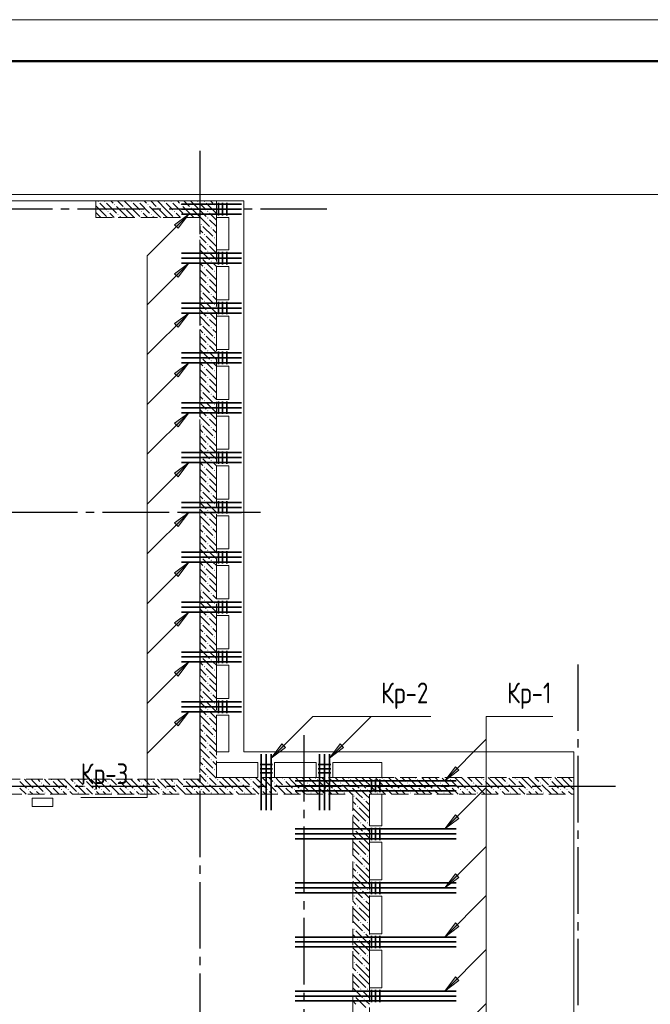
# Model space of a CAD drawing. Header units: millimetres. Extents: x 0 to 43617, y 0 to 59400.
# Tile 32 of 33: x 19658 to 27244, y 47550 to 59400. Entities that reach past the tile are written whole.
import ezdxf

# ---------------------------------------------------------------- set-up
doc = ezdxf.new("R2010")
doc.units = ezdxf.units.MM
doc.linetypes.add('______2', pattern=[270, 200, -70])
doc.linetypes.add('______5', pattern=[1100, 800, -100, 100, -100])
for name, color, linetype, lineweight in [('S1 Стержни арматуры фон', 7, 'Continuous', 25), ('Standard', 7, 'Continuous', 25), ('Оси', 40, '______5', 18), ('Позиционная метка номер позиции', 7, 'Continuous', 13), ('Поперечное армирование AW фон', 7, 'Continuous', 25)]:
    doc.layers.add(name, color=color, linetype=linetype, lineweight=lineweight)
doc.layers.add('ЖБ Перекрытие верхний уровень', color=7, linetype='Continuous', lineweight=25, true_color=0xe0e0ff)
doc.layers.add('ЖБ Стена верхний уровень', color=7, linetype='Continuous', lineweight=25, true_color=0x006e00)
doc.styles.add('GOST 2.304-81', font='txt')

msp = doc.modelspace()

# ---------------------------------------------------------------- hatches: boundary and pattern name
at = {"layer": 'ЖБ Стена верхний уровень', "linetype": 'Continuous', "lineweight": 18, "transparency": 33554687}
for points in [[(20594, 57213), (20601, 57220), (20607, 57213), (20601, 57207)], [(20674, 57213), (20681, 57220), (20687, 57213), (20681, 57207)], [(20794, 57173), (20801, 57180), (20807, 57173), (20801, 57167)], [(20914, 57133), (20921, 57140), (20927, 57133), (20921, 57127)], [(20994, 57213), (21001, 57220), (21007, 57213), (21001, 57207)], [(21074, 57213), (21081, 57220), (21087, 57213), (21081, 57207)], [(21194, 57173), (21201, 57180), (21207, 57173), (21201, 57167)], [(21314, 57133), (21321, 57140), (21327, 57133), (21321, 57127)], [(21394, 57213), (21401, 57220), (21407, 57213), (21401, 57207)], [(21474, 57213), (21481, 57220), (21487, 57213), (21481, 57207)], [(21594, 57173), (21601, 57180), (21607, 57173), (21601, 57167)], [(21714, 57133), (21721, 57140), (21727, 57133), (21721, 57127)], [(21794, 57213), (21801, 57220), (21807, 57213), (21801, 57207)], [(21874, 57213), (21881, 57220), (21887, 57213), (21881, 57207)], [(21994, 57173), (22001, 57180), (22007, 57173), (22001, 57167)], [(20714, 57093), (20721, 57100), (20727, 57093), (20721, 57087)], [(20834, 57053), (20841, 57060), (20847, 57053), (20841, 57047)], [(21114, 57093), (21121, 57100), (21127, 57093), (21121, 57087)], [(21234, 57053), (21241, 57060), (21247, 57053), (21241, 57047)], [(21514, 57093), (21521, 57100), (21527, 57093), (21521, 57087)], [(21634, 57053), (21641, 57060), (21647, 57053), (21641, 57047)], [(21914, 57093), (21921, 57100), (21927, 57093), (21921, 57087)], [(21914, 57013), (21921, 57020), (21927, 57013), (21921, 57007)], [(21834, 56933), (21841, 56940), (21847, 56933), (21841, 56927)], [(21954, 56893), (21961, 56900), (21967, 56893), (21961, 56887)], [(21874, 56813), (21881, 56820), (21887, 56813), (21881, 56807)], [(21994, 56773), (22001, 56780), (22007, 56773), (22001, 56767)], [(21914, 56693), (21921, 56700), (21927, 56693), (21921, 56687)], [(21834, 56533), (21841, 56540), (21847, 56533), (21841, 56527)], [(21914, 56613), (21921, 56620), (21927, 56613), (21921, 56607)], [(21874, 56413), (21881, 56420), (21887, 56413), (21881, 56407)], [(21954, 56493), (21961, 56500), (21967, 56493), (21961, 56487)], [(21914, 56293), (21921, 56300), (21927, 56293), (21921, 56287)], [(21994, 56373), (22001, 56380), (22007, 56373), (22001, 56367)], [(21914, 56213), (21921, 56220), (21927, 56213), (21921, 56207)], [(21834, 56133), (21841, 56140), (21847, 56133), (21841, 56127)], [(21954, 56093), (21961, 56100), (21967, 56093), (21961, 56087)], [(21874, 56013), (21881, 56020), (21887, 56013), (21881, 56007)], [(21994, 55973), (22001, 55980), (22007, 55973), (22001, 55967)], [(21914, 55893), (21921, 55900), (21927, 55893), (21921, 55887)], [(21914, 55813), (21921, 55820), (21927, 55813), (21921, 55807)], [(21834, 55733), (21841, 55740), (21847, 55733), (21841, 55727)], [(21954, 55693), (21961, 55700), (21967, 55693), (21961, 55687)], [(21874, 55613), (21881, 55620), (21887, 55613), (21881, 55607)], [(21994, 55573), (22001, 55580), (22007, 55573), (22001, 55567)], [(21914, 55493), (21921, 55500), (21927, 55493), (21921, 55487)], [(21834, 55333), (21841, 55340), (21847, 55333), (21841, 55327)], [(21914, 55413), (21921, 55420), (21927, 55413), (21921, 55407)], [(21954, 55293), (21961, 55300), (21967, 55293), (21961, 55287)], [(21874, 55213), (21881, 55220), (21887, 55213), (21881, 55207)], [(21994, 55173), (22001, 55180), (22007, 55173), (22001, 55167)], [(21914, 55093), (21921, 55100), (21927, 55093), (21921, 55087)], [(21914, 55013), (21921, 55020), (21927, 55013), (21921, 55007)], [(21834, 54933), (21841, 54940), (21847, 54933), (21841, 54927)], [(21954, 54893), (21961, 54900), (21967, 54893), (21961, 54887)], [(21874, 54813), (21881, 54820), (21887, 54813), (21881, 54807)], [(21994, 54773), (22001, 54780), (22007, 54773), (22001, 54767)], [(21914, 54693), (21921, 54700), (21927, 54693), (21921, 54687)], [(21834, 54533), (21841, 54540), (21847, 54533), (21841, 54527)], [(21914, 54613), (21921, 54620), (21927, 54613), (21921, 54607)], [(21874, 54413), (21881, 54420), (21887, 54413), (21881, 54407)], [(21954, 54493), (21961, 54500), (21967, 54493), (21961, 54487)], [(21914, 54293), (21921, 54300), (21927, 54293), (21921, 54287)], [(21994, 54373), (22001, 54380), (22007, 54373), (22001, 54367)], [(21914, 54213), (21921, 54220), (21927, 54213), (21921, 54207)], [(21834, 54133), (21841, 54140), (21847, 54133), (21841, 54127)], [(21954, 54093), (21961, 54100), (21967, 54093), (21961, 54087)], [(21874, 54013), (21881, 54020), (21887, 54013), (21881, 54007)], [(21994, 53973), (22001, 53980), (22007, 53973), (22001, 53967)], [(21914, 53893), (21921, 53900), (21927, 53893), (21921, 53887)], [(21914, 53813), (21921, 53820), (21927, 53813), (21921, 53807)], [(21834, 53733), (21841, 53740), (21847, 53733), (21841, 53727)], [(21954, 53693), (21961, 53700), (21967, 53693), (21961, 53687)], [(21874, 53613), (21881, 53620), (21887, 53613), (21881, 53607)], [(21994, 53573), (22001, 53580), (22007, 53573), (22001, 53567)], [(21914, 53493), (21921, 53500), (21927, 53493), (21921, 53487)], [(21834, 53333), (21841, 53340), (21847, 53333), (21841, 53327)], [(21914, 53413), (21921, 53420), (21927, 53413), (21921, 53407)], [(21874, 53213), (21881, 53220), (21887, 53213), (21881, 53207)], [(21954, 53293), (21961, 53300), (21967, 53293), (21961, 53287)], [(21914, 53093), (21921, 53100), (21927, 53093), (21921, 53087)], [(21994, 53173), (22001, 53180), (22007, 53173), (22001, 53167)], [(21914, 53013), (21921, 53020), (21927, 53013), (21921, 53007)], [(21834, 52933), (21841, 52940), (21847, 52933), (21841, 52927)], [(21954, 52893), (21961, 52900), (21967, 52893), (21961, 52887)], [(21874, 52813), (21881, 52820), (21887, 52813), (21881, 52807)], [(21994, 52773), (22001, 52780), (22007, 52773), (22001, 52767)], [(21914, 52693), (21921, 52700), (21927, 52693), (21921, 52687)], [(21914, 52613), (21921, 52620), (21927, 52613), (21921, 52607)], [(21834, 52533), (21841, 52540), (21847, 52533), (21841, 52527)], [(21954, 52493), (21961, 52500), (21967, 52493), (21961, 52487)], [(21874, 52413), (21881, 52420), (21887, 52413), (21881, 52407)], [(21994, 52373), (22001, 52380), (22007, 52373), (22001, 52367)], [(21914, 52293), (21921, 52300), (21927, 52293), (21921, 52287)], [(21914, 52213), (21921, 52220), (21927, 52213), (21921, 52207)], [(21834, 52133), (21841, 52140), (21847, 52133), (21841, 52127)], [(21954, 52093), (21961, 52100), (21967, 52093), (21961, 52087)], [(21874, 52013), (21881, 52020), (21887, 52013), (21881, 52007)], [(21994, 51973), (22001, 51980), (22007, 51973), (22001, 51967)], [(21914, 51893), (21921, 51900), (21927, 51893), (21921, 51887)], [(21914, 51813), (21921, 51820), (21927, 51813), (21921, 51807)], [(21834, 51733), (21841, 51740), (21847, 51733), (21841, 51727)], [(21954, 51693), (21961, 51700), (21967, 51693), (21961, 51687)], [(21874, 51613), (21881, 51620), (21887, 51613), (21881, 51607)], [(21994, 51573), (22001, 51580), (22007, 51573), (22001, 51567)], [(21914, 51493), (21921, 51500), (21927, 51493), (21921, 51487)], [(21834, 51333), (21841, 51340), (21847, 51333), (21841, 51327)], [(21914, 51413), (21921, 51420), (21927, 51413), (21921, 51407)], [(21874, 51213), (21881, 51220), (21887, 51213), (21881, 51207)], [(21954, 51293), (21961, 51300), (21967, 51293), (21961, 51287)], [(21914, 51093), (21921, 51100), (21927, 51093), (21921, 51087)], [(21994, 51173), (22001, 51180), (22007, 51173), (22001, 51167)], [(21914, 51013), (21921, 51020), (21927, 51013), (21921, 51007)], [(21834, 50933), (21841, 50940), (21847, 50933), (21841, 50927)], [(21954, 50893), (21961, 50900), (21967, 50893), (21961, 50887)], [(21874, 50813), (21881, 50820), (21887, 50813), (21881, 50807)], [(21994, 50773), (22001, 50780), (22007, 50773), (22001, 50767)], [(21914, 50693), (21921, 50700), (21927, 50693), (21921, 50687)], [(21914, 50613), (21921, 50620), (21927, 50613), (21921, 50607)], [(21834, 50533), (21841, 50540), (21847, 50533), (21841, 50527)], [(21954, 50493), (21961, 50500), (21967, 50493), (21961, 50487)], [(21874, 50413), (21881, 50420), (21887, 50413), (21881, 50407)], [(21994, 50373), (22001, 50380), (22007, 50373), (22001, 50367)], [(20034, 50253), (20041, 50260), (20047, 50253), (20041, 50247)], [(20434, 50253), (20441, 50260), (20447, 50253), (20441, 50247)], [(20834, 50253), (20841, 50260), (20847, 50253), (20841, 50247)], [(21234, 50253), (21241, 50260), (21247, 50253), (21241, 50247)], [(21634, 50253), (21641, 50260), (21647, 50253), (21641, 50247)], [(21914, 50293), (21921, 50300), (21927, 50293), (21921, 50287)], [(22034, 50253), (22041, 50260), (22047, 50253), (22041, 50247)], [(22434, 50253), (22441, 50260), (22447, 50253), (22441, 50247)], [(22834, 50253), (22841, 50260), (22847, 50253), (22841, 50247)], [(23234, 50253), (23241, 50260), (23247, 50253), (23241, 50247)], [(23634, 50253), (23641, 50260), (23647, 50253), (23641, 50247)], [(24034, 50253), (24041, 50260), (24047, 50253), (24041, 50247)], [(24434, 50253), (24441, 50260), (24447, 50253), (24441, 50247)], [(24834, 50253), (24841, 50260), (24847, 50253), (24841, 50247)], [(25234, 50253), (25241, 50260), (25247, 50253), (25241, 50247)], [(25634, 50253), (25641, 50260), (25647, 50253), (25641, 50247)], [(26034, 50253), (26041, 50260), (26047, 50253), (26041, 50247)], [(19754, 50133), (19761, 50140), (19767, 50133), (19761, 50127)], [(19834, 50133), (19841, 50140), (19847, 50133), (19841, 50127)], [(19914, 50213), (19921, 50220), (19927, 50213), (19921, 50207)], [(20034, 50173), (20041, 50180), (20047, 50173), (20041, 50167)], [(20154, 50133), (20161, 50140), (20167, 50133), (20161, 50127)], [(20234, 50133), (20241, 50140), (20247, 50133), (20241, 50127)], [(20314, 50213), (20321, 50220), (20327, 50213), (20321, 50207)], [(20434, 50173), (20441, 50180), (20447, 50173), (20441, 50167)], [(20554, 50133), (20561, 50140), (20567, 50133), (20561, 50127)], [(20634, 50133), (20641, 50140), (20647, 50133), (20641, 50127)], [(20714, 50213), (20721, 50220), (20727, 50213), (20721, 50207)], [(20834, 50173), (20841, 50180), (20847, 50173), (20841, 50167)], [(20954, 50133), (20961, 50140), (20967, 50133), (20961, 50127)], [(21034, 50133), (21041, 50140), (21047, 50133), (21041, 50127)], [(21114, 50213), (21121, 50220), (21127, 50213), (21121, 50207)], [(21234, 50173), (21241, 50180), (21247, 50173), (21241, 50167)], [(21354, 50133), (21361, 50140), (21367, 50133), (21361, 50127)], [(21434, 50133), (21441, 50140), (21447, 50133), (21441, 50127)], [(21514, 50213), (21521, 50220), (21527, 50213), (21521, 50207)], [(21634, 50173), (21641, 50180), (21647, 50173), (21641, 50167)], [(21754, 50133), (21761, 50140), (21767, 50133), (21761, 50127)], [(21834, 50133), (21841, 50140), (21847, 50133), (21841, 50127)], [(21914, 50213), (21921, 50220), (21927, 50213), (21921, 50207)], [(22034, 50173), (22041, 50180), (22047, 50173), (22041, 50167)], [(22154, 50133), (22161, 50140), (22167, 50133), (22161, 50127)], [(22234, 50133), (22241, 50140), (22247, 50133), (22241, 50127)], [(22314, 50213), (22321, 50220), (22327, 50213), (22321, 50207)], [(22434, 50173), (22441, 50180), (22447, 50173), (22441, 50167)], [(22554, 50133), (22561, 50140), (22567, 50133), (22561, 50127)], [(22634, 50133), (22641, 50140), (22647, 50133), (22641, 50127)], [(22714, 50213), (22721, 50220), (22727, 50213), (22721, 50207)], [(22834, 50173), (22841, 50180), (22847, 50173), (22841, 50167)], [(22954, 50133), (22961, 50140), (22967, 50133), (22961, 50127)], [(23034, 50133), (23041, 50140), (23047, 50133), (23041, 50127)], [(23114, 50213), (23121, 50220), (23127, 50213), (23121, 50207)], [(23234, 50173), (23241, 50180), (23247, 50173), (23241, 50167)], [(23354, 50133), (23361, 50140), (23367, 50133), (23361, 50127)], [(23434, 50133), (23441, 50140), (23447, 50133), (23441, 50127)], [(23514, 50213), (23521, 50220), (23527, 50213), (23521, 50207)], [(23634, 50173), (23641, 50180), (23647, 50173), (23641, 50167)], [(23754, 50133), (23761, 50140), (23767, 50133), (23761, 50127)], [(23834, 50133), (23841, 50140), (23847, 50133), (23841, 50127)], [(23914, 50213), (23921, 50220), (23927, 50213), (23921, 50207)], [(24034, 50173), (24041, 50180), (24047, 50173), (24041, 50167)], [(24154, 50133), (24161, 50140), (24167, 50133), (24161, 50127)], [(24234, 50133), (24241, 50140), (24247, 50133), (24241, 50127)], [(24314, 50213), (24321, 50220), (24327, 50213), (24321, 50207)], [(24434, 50173), (24441, 50180), (24447, 50173), (24441, 50167)], [(24554, 50133), (24561, 50140), (24567, 50133), (24561, 50127)], [(24634, 50133), (24641, 50140), (24647, 50133), (24641, 50127)], [(24714, 50213), (24721, 50220), (24727, 50213), (24721, 50207)], [(24834, 50173), (24841, 50180), (24847, 50173), (24841, 50167)], [(24954, 50133), (24961, 50140), (24967, 50133), (24961, 50127)], [(25034, 50133), (25041, 50140), (25047, 50133), (25041, 50127)], [(25114, 50213), (25121, 50220), (25127, 50213), (25121, 50207)], [(25234, 50173), (25241, 50180), (25247, 50173), (25241, 50167)], [(25354, 50133), (25361, 50140), (25367, 50133), (25361, 50127)], [(25434, 50133), (25441, 50140), (25447, 50133), (25441, 50127)], [(25514, 50213), (25521, 50220), (25527, 50213), (25521, 50207)], [(25634, 50173), (25641, 50180), (25647, 50173), (25641, 50167)], [(25754, 50133), (25761, 50140), (25767, 50133), (25761, 50127)], [(25834, 50133), (25841, 50140), (25847, 50133), (25841, 50127)], [(25914, 50213), (25921, 50220), (25927, 50213), (25921, 50207)], [(26034, 50173), (26041, 50180), (26047, 50173), (26041, 50167)], [(26154, 50133), (26161, 50140), (26167, 50133), (26161, 50127)], [(26234, 50133), (26241, 50140), (26247, 50133), (26241, 50127)], [(26314, 50213), (26321, 50220), (26324, 50217), (26324, 50210), (26321, 50207)], [(19954, 50093), (19961, 50100), (19967, 50093), (19961, 50087)], [(20354, 50093), (20361, 50100), (20367, 50093), (20361, 50087)], [(20754, 50093), (20761, 50100), (20767, 50093), (20761, 50087)], [(21154, 50093), (21161, 50100), (21167, 50093), (21161, 50087)], [(21554, 50093), (21561, 50100), (21567, 50093), (21561, 50087)], [(21954, 50093), (21961, 50100), (21967, 50093), (21961, 50087)], [(22354, 50093), (22361, 50100), (22367, 50093), (22361, 50087)], [(22754, 50093), (22761, 50100), (22767, 50093), (22761, 50087)], [(23154, 50093), (23161, 50100), (23167, 50093), (23161, 50087)], [(23554, 50093), (23561, 50100), (23567, 50093), (23561, 50087)], [(23674, 50053), (23681, 50060), (23687, 50053), (23681, 50047)], [(23794, 50013), (23801, 50020), (23807, 50013), (23801, 50007)], [(23954, 50093), (23961, 50100), (23967, 50093), (23961, 50087)], [(24354, 50093), (24361, 50100), (24367, 50093), (24361, 50087)], [(24754, 50093), (24761, 50100), (24767, 50093), (24761, 50087)], [(25154, 50093), (25161, 50100), (25167, 50093), (25161, 50087)], [(25554, 50093), (25561, 50100), (25567, 50093), (25561, 50087)], [(25954, 50093), (25961, 50100), (25967, 50093), (25961, 50087)], [(23714, 49933), (23721, 49940), (23727, 49933), (23721, 49927)], [(23674, 49653), (23681, 49660), (23687, 49653), (23681, 49647)], [(23754, 49733), (23761, 49740), (23767, 49733), (23761, 49727)], [(23834, 49733), (23841, 49740), (23847, 49733), (23841, 49727)], [(23714, 49533), (23721, 49540), (23727, 49533), (23721, 49527)], [(23794, 49613), (23801, 49620), (23807, 49613), (23801, 49607)], [(23754, 49333), (23761, 49340), (23767, 49333), (23761, 49327)], [(23834, 49333), (23841, 49340), (23847, 49333), (23841, 49327)], [(23674, 49253), (23681, 49260), (23687, 49253), (23681, 49247)], [(23794, 49213), (23801, 49220), (23807, 49213), (23801, 49207)], [(23714, 49133), (23721, 49140), (23727, 49133), (23721, 49127)], [(23674, 48853), (23681, 48860), (23687, 48853), (23681, 48847)], [(23754, 48933), (23761, 48940), (23767, 48933), (23761, 48927)], [(23834, 48933), (23841, 48940), (23847, 48933), (23841, 48927)], [(23714, 48733), (23721, 48740), (23727, 48733), (23721, 48727)], [(23794, 48813), (23801, 48820), (23807, 48813), (23801, 48807)], [(23754, 48533), (23761, 48540), (23767, 48533), (23761, 48527)], [(23834, 48533), (23841, 48540), (23847, 48533), (23841, 48527)], [(23674, 48453), (23681, 48460), (23687, 48453), (23681, 48447)], [(23794, 48413), (23801, 48420), (23807, 48413), (23801, 48407)], [(23714, 48333), (23721, 48340), (23727, 48333), (23721, 48327)], [(23754, 48133), (23761, 48140), (23767, 48133), (23761, 48127)], [(23834, 48133), (23841, 48140), (23847, 48133), (23841, 48127)], [(23674, 48053), (23681, 48060), (23687, 48053), (23681, 48047)], [(23794, 48013), (23801, 48020), (23807, 48013), (23801, 48007)], [(23714, 47933), (23721, 47940), (23727, 47933), (23721, 47927)], [(23674, 47653), (23681, 47660), (23687, 47653), (23681, 47647)], [(23754, 47733), (23761, 47740), (23767, 47733), (23761, 47727)], [(23834, 47733), (23841, 47740), (23847, 47733), (23841, 47727)], [(23794, 47613), (23801, 47620), (23807, 47613), (23801, 47607)]]:
    msp.add_hatch(color=7, dxfattribs=at).paths.add_polyline_path(points, flags=16)
at = {"layer": 'Позиционная метка номер позиции', "linetype": 'Continuous', "lineweight": 13, "transparency": 33554687}
for points in [[(21521, 56933), (21691, 57060), (21564, 56890)], [(21521, 56933), (21691, 57060), (21564, 56890)], [(21521, 56343), (21691, 56470), (21564, 56300)], [(21521, 55743), (21691, 55870), (21564, 55700)], [(21521, 55143), (21691, 55270), (21564, 55100)], [(21521, 54543), (21691, 54670), (21564, 54500)], [(21521, 53943), (21691, 54070), (21564, 53900)], [(21521, 53343), (21691, 53470), (21564, 53300)], [(21521, 52743), (21691, 52870), (21564, 52700)], [(21521, 52143), (21691, 52270), (21564, 52100)], [(21521, 51543), (21691, 51670), (21564, 51500)], [(21521, 50943), (21691, 51070), (21564, 50900)], [(22854, 50641), (22684, 50514), (22811, 50684)], [(22854, 50641), (22684, 50514), (22811, 50684)], [(23554, 50641), (23384, 50514), (23511, 50684)], [(24941, 50367), (24771, 50240), (24899, 50410)], [(24941, 49787), (24771, 49660), (24899, 49830)], [(24941, 49077), (24771, 48950), (24899, 49120)], [(24941, 48487), (24771, 48360), (24899, 48530)], [(24941, 47837), (24771, 47710), (24899, 47880)]]:
    msp.add_hatch(color=7, dxfattribs=at).paths.add_polyline_path(points, flags=16)

# ---------------------------------------------------------------- linework, layer by layer
at = {"layer": 'S1 Стержни арматуры фон', "color": 7, "linetype": 'Continuous', "lineweight": 35, "transparency": 33554687}
for p, q in [((22324, 57180), (21604, 57180)), ((22324, 57120), (21604, 57120)), ((22324, 57060), (21604, 57060)), ((22324, 56590), (21604, 56590)), ((22324, 56530), (21604, 56530)), ((22324, 56470), (21604, 56470)), ((22324, 55990), (21604, 55990)), ((22324, 55930), (21604, 55930)), ((22324, 55870), (21604, 55870)), ((22324, 55390), (21604, 55390)), ((22324, 55330), (21604, 55330)), ((22324, 55270), (21604, 55270)), ((22324, 54790), (21604, 54790)), ((22324, 54730), (21604, 54730)), ((22324, 54670), (21604, 54670)), ((22324, 54190), (21604, 54190)), ((22324, 54130), (21604, 54130)), ((22324, 54070), (21604, 54070)), ((22324, 53590), (21604, 53590)), ((22324, 53530), (21604, 53530)), ((22324, 53470), (21604, 53470)), ((22324, 52990), (21604, 52990)), ((22324, 52930), (21604, 52930)), ((22324, 52870), (21604, 52870)), ((22324, 52390), (21604, 52390)), ((22324, 52330), (21604, 52330)), ((22324, 52270), (21604, 52270)), ((22324, 51790), (21604, 51790)), ((22324, 51730), (21604, 51730)), ((22324, 51670), (21604, 51670)), ((22324, 51190), (21604, 51190)), ((22324, 51130), (21604, 51130)), ((22324, 51070), (21604, 51070)), ((22564, 50560), (22564, 49888)), ((22624, 50560), (22624, 49888)), ((22684, 50560), (22684, 49888)), ((23264, 50560), (23264, 49888)), ((23324, 50560), (23324, 49888)), ((23384, 50560), (23384, 49888)), ((22970, 50240), (24908, 50240)), ((22970, 50240), (24908, 50240)), ((22970, 50180), (24908, 50180)), ((22970, 50180), (24908, 50180)), ((22970, 50120), (24908, 50120)), ((22970, 50120), (24908, 50120)), ((22970, 49660), (24908, 49660)), ((22970, 49660), (24908, 49660)), ((22970, 49600), (24908, 49600)), ((22970, 49600), (24908, 49600)), ((22970, 49540), (24908, 49540)), ((22970, 49540), (24908, 49540)), ((22970, 49010), (24908, 49010)), ((22970, 49010), (24908, 49010)), ((22970, 48950), (24908, 48950)), ((22970, 48950), (24908, 48950)), ((22970, 48890), (24908, 48890)), ((22970, 48890), (24908, 48890)), ((22970, 48360), (24908, 48360)), ((22970, 48360), (24908, 48360)), ((22970, 48300), (24908, 48300)), ((22970, 48300), (24908, 48300)), ((22970, 48240), (24908, 48240)), ((22970, 48240), (24908, 48240)), ((22970, 47710), (24908, 47710)), ((22970, 47710), (24908, 47710)), ((22970, 47650), (24908, 47650)), ((22970, 47650), (24908, 47650)), ((22970, 47590), (24908, 47590)), ((22970, 47590), (24908, 47590))]:
    msp.add_line(p, q, dxfattribs=at)
at = {"layer": 'Standard', "color": 7, "linetype": 'Continuous', "lineweight": 13, "transparency": 33554687}
msp.add_lwpolyline([(0, 0), (42000, 0), (42000, 59400), (0, 59400), (0, 0)], close=True, dxfattribs=at)
at = {"layer": 'Standard', "color": 7, "linetype": 'Continuous', "lineweight": 50, "transparency": 33554687}
msp.add_lwpolyline([(2000, 58900), (41500, 58900), (41500, 500), (2000, 500), (2000, 58900)], close=True, dxfattribs=at)
at = {"layer": 'Standard', "color": 254, "linetype": 'Continuous', "lineweight": 13, "true_color": 0xc4c4ff, "transparency": 33554687}
msp.add_lwpolyline([(7324, 10030), (33149, 10030), (33149, 57295), (7324, 57295), (7324, 10030)], dxfattribs=at)
at = {"layer": 'ЖБ Перекрытие верхний уровень', "color": 7, "linetype": 'Continuous', "lineweight": 18, "transparency": 33554687}
for p, q in [((22354, 57220), (8924, 57220)), ((22354, 50590), (22354, 57220)), ((22024, 56630), (22024, 57020)), ((22024, 57020), (22174, 57020)), ((22174, 57020), (22174, 56630)), ((22174, 56630), (22024, 56630)), ((22024, 56430), (22174, 56430)), ((22024, 56030), (22024, 56430)), ((22174, 56430), (22174, 56030)), ((22174, 56030), (22024, 56030)), ((22024, 55430), (22024, 55830)), ((22024, 55830), (22174, 55830)), ((22174, 55830), (22174, 55430)), ((22174, 55430), (22024, 55430)), ((22024, 54830), (22024, 55230)), ((22024, 55230), (22174, 55230)), ((22174, 55230), (22174, 54830)), ((22174, 54830), (22024, 54830)), ((22024, 54230), (22024, 54630)), ((22024, 54630), (22174, 54630)), ((22174, 54630), (22174, 54230)), ((22174, 54230), (22024, 54230)), ((22024, 53630), (22024, 54030)), ((22024, 54030), (22174, 54030)), ((22174, 54030), (22174, 53630)), ((22174, 53630), (22024, 53630)), ((22024, 53030), (22024, 53430)), ((22024, 53430), (22174, 53430)), ((22174, 53430), (22174, 53030)), ((22174, 53030), (22024, 53030)), ((22024, 52430), (22024, 52830)), ((22024, 52830), (22174, 52830)), ((22174, 52830), (22174, 52430)), ((22174, 52430), (22024, 52430)), ((22024, 51830), (22024, 52230)), ((22024, 52230), (22174, 52230)), ((22174, 52230), (22174, 51830)), ((22174, 51830), (22024, 51830)), ((22024, 51230), (22024, 51630)), ((22024, 51630), (22174, 51630)), ((22174, 51630), (22174, 51230)), ((22174, 51230), (22024, 51230)), ((22024, 50590), (22024, 51030)), ((22024, 51030), (22174, 51030)), ((22174, 51030), (22174, 50590)), ((22174, 50590), (22024, 50590)), ((26324, 50590), (22354, 50590)), ((26324, 41910), (26324, 50590)), ((22024, 50280), (22024, 50460)), ((22024, 50460), (22524, 50460)), ((22524, 50460), (22524, 50280)), ((22724, 50460), (23224, 50460)), ((22724, 50280), (22724, 50460)), ((23224, 50460), (23224, 50280)), ((23424, 50280), (23424, 50460)), ((23424, 50460), (24014, 50460)), ((24014, 50460), (24014, 50280)), ((22524, 50280), (22024, 50280)), ((23224, 50280), (22724, 50280)), ((24014, 50280), (23424, 50280)), ((20057, 50030), (19807, 50030)), ((19807, 50030), (19807, 49930)), ((20057, 49930), (20057, 50030)), ((23864, 49700), (23864, 50080)), ((23864, 50080), (24014, 50080)), ((24014, 50080), (24014, 49700)), ((19807, 49930), (20057, 49930)), ((24014, 49700), (23864, 49700)), ((23864, 49050), (23864, 49500)), ((23864, 49500), (24014, 49500)), ((24014, 49500), (24014, 49050)), ((24014, 49050), (23864, 49050)), ((23864, 48400), (23864, 48850)), ((23864, 48850), (24014, 48850)), ((24014, 48850), (24014, 48400)), ((24014, 48400), (23864, 48400)), ((23864, 47750), (23864, 48200)), ((23864, 48200), (24014, 48200)), ((24014, 48200), (24014, 47750)), ((24014, 47750), (23864, 47750))]:
    msp.add_line(p, q, dxfattribs=at)
at = {"layer": 'ЖБ Стена верхний уровень', "color": 251, "linetype": '______2', "lineweight": 13, "true_color": 0x656565, "transparency": 33554687}
for p, q in [((22024, 57220), (20574, 57220)), ((20574, 57220), (20574, 57020)), ((22024, 57020), (22024, 57220)), ((20574, 57020), (21824, 57020)), ((21824, 57020), (21824, 50260)), ((22024, 50280), (22024, 57020)), ((21824, 50260), (16244, 50260)), ((23864, 50280), (22024, 50280)), ((26324, 50280), (23864, 50280)), ((26324, 50080), (26324, 50280)), ((16244, 50080), (21824, 50080)), ((21824, 50080), (22024, 50080)), ((22024, 50080), (23664, 50080)), ((23664, 50080), (23664, 45130)), ((23864, 50080), (26324, 50080)), ((23864, 45150), (23864, 50080))]:
    msp.add_line(p, q, dxfattribs=at)
at = {"layer": 'ЖБ Стена верхний уровень', "color": 9, "linetype": 'Continuous', "lineweight": 18, "true_color": 0xc7c7c7, "transparency": 33554687}
for p, q in [((20621, 57113), (20574, 57160)), ((20621, 57193), (20701, 57113)), ((20701, 57193), (20821, 57073)), ((20754, 57220), (20781, 57193)), ((20941, 57033), (20821, 57153)), ((20834, 57220), (20901, 57153)), ((21021, 57113), (20914, 57220)), ((21021, 57193), (21101, 57113)), ((21101, 57193), (21221, 57073)), ((21154, 57220), (21181, 57193)), ((21341, 57033), (21221, 57153)), ((21234, 57220), (21301, 57153)), ((21421, 57113), (21314, 57220)), ((21421, 57193), (21501, 57113)), ((21501, 57193), (21621, 57073)), ((21554, 57220), (21581, 57193)), ((21741, 57033), (21621, 57153)), ((21634, 57220), (21701, 57153)), ((21821, 57113), (21714, 57220)), ((21821, 57193), (21901, 57113)), ((21901, 57193), (22021, 57073)), ((21954, 57220), (21981, 57193)), ((22024, 57150), (22021, 57153)), ((20574, 57080), (20621, 57033)), ((20621, 57113), (20701, 57033)), ((20621, 57033), (20634, 57020)), ((20781, 57033), (20741, 57073)), ((20794, 57020), (20781, 57033)), ((20861, 57033), (20874, 57020)), ((20941, 57113), (21021, 57033)), ((20941, 57033), (20954, 57020)), ((21021, 57113), (21101, 57033)), ((21021, 57033), (21034, 57020)), ((21181, 57033), (21141, 57073)), ((21194, 57020), (21181, 57033)), ((21261, 57033), (21274, 57020)), ((21341, 57113), (21421, 57033)), ((21341, 57033), (21354, 57020)), ((21421, 57113), (21501, 57033)), ((21421, 57033), (21434, 57020)), ((21581, 57033), (21541, 57073)), ((21594, 57020), (21581, 57033)), ((21661, 57033), (21674, 57020)), ((21741, 57113), (21821, 57033)), ((21741, 57033), (21754, 57020)), ((21821, 57113), (21901, 57033)), ((21821, 57033), (21834, 57020)), ((21834, 57020), (21941, 56913)), ((21981, 57033), (21941, 57073)), ((21994, 57020), (21981, 57033)), ((22021, 56993), (21994, 57020)), ((21861, 56913), (21981, 56793)), ((21941, 56993), (22024, 56910)), ((21861, 56833), (21824, 56870)), ((21824, 56790), (21901, 56713)), ((21901, 56793), (22021, 56673)), ((21981, 56873), (22024, 56830)), ((21824, 56710), (21901, 56633)), ((21981, 56633), (21941, 56673)), ((22024, 56750), (22021, 56753)), ((21824, 56630), (21941, 56513)), ((21941, 56593), (22024, 56510)), ((22021, 56593), (21981, 56633)), ((21861, 56433), (21824, 56470)), ((21861, 56513), (21981, 56393)), ((21981, 56473), (22024, 56430)), ((21824, 56390), (21901, 56313)), ((21824, 56310), (21901, 56233)), ((21901, 56393), (22021, 56273)), ((22024, 56350), (22021, 56353)), ((21824, 56230), (21941, 56113)), ((21981, 56233), (21941, 56273)), ((21941, 56193), (22024, 56110)), ((22021, 56193), (21981, 56233)), ((21861, 56033), (21824, 56070)), ((21861, 56113), (21981, 55993)), ((21981, 56073), (22024, 56030)), ((21824, 55990), (21901, 55913)), ((21901, 55993), (22021, 55873)), ((22024, 55950), (22021, 55953)), ((21824, 55910), (21901, 55833)), ((21824, 55830), (21941, 55713)), ((21981, 55833), (21941, 55873)), ((22021, 55793), (21981, 55833)), ((21861, 55713), (21981, 55593)), ((21941, 55793), (22024, 55710)), ((21861, 55633), (21824, 55670)), ((21824, 55590), (21901, 55513)), ((21901, 55593), (22021, 55473)), ((21981, 55673), (22024, 55630)), ((21824, 55510), (21901, 55433)), ((21981, 55433), (21941, 55473)), ((22024, 55550), (22021, 55553)), ((21824, 55430), (21941, 55313)), ((21941, 55393), (22024, 55310)), ((22021, 55393), (21981, 55433)), ((21861, 55233), (21824, 55270)), ((21861, 55313), (21981, 55193)), ((21981, 55273), (22024, 55230)), ((21824, 55190), (21901, 55113)), ((21824, 55110), (21901, 55033)), ((21901, 55193), (22021, 55073)), ((22024, 55150), (22021, 55153)), ((21824, 55030), (21941, 54913)), ((21981, 55033), (21941, 55073)), ((21941, 54993), (22024, 54910)), ((22021, 54993), (21981, 55033)), ((21861, 54833), (21824, 54870)), ((21861, 54913), (21981, 54793)), ((21981, 54873), (22024, 54830)), ((21824, 54790), (21901, 54713)), ((21901, 54793), (22021, 54673)), ((22024, 54750), (22021, 54753)), ((21824, 54710), (21901, 54633)), ((21824, 54630), (21941, 54513)), ((21981, 54633), (21941, 54673)), ((22021, 54593), (21981, 54633)), ((21861, 54513), (21981, 54393)), ((21941, 54593), (22024, 54510)), ((21861, 54433), (21824, 54470)), ((21901, 54393), (22021, 54273)), ((21981, 54473), (22024, 54430)), ((21824, 54390), (21901, 54313)), ((21824, 54310), (21901, 54233)), ((21981, 54233), (21941, 54273)), ((22024, 54350), (22021, 54353)), ((21824, 54230), (21941, 54113)), ((21941, 54193), (22024, 54110)), ((22021, 54193), (21981, 54233)), ((21861, 54033), (21824, 54070)), ((21861, 54113), (21981, 53993)), ((21981, 54073), (22024, 54030)), ((21824, 53990), (21901, 53913)), ((21901, 53993), (22021, 53873)), ((22024, 53950), (22021, 53953)), ((21824, 53910), (21901, 53833)), ((21824, 53830), (21941, 53713)), ((21981, 53833), (21941, 53873)), ((22021, 53793), (21981, 53833)), ((21861, 53713), (21981, 53593)), ((21941, 53793), (22024, 53710)), ((21861, 53633), (21824, 53670)), ((21824, 53590), (21901, 53513)), ((21901, 53593), (22021, 53473)), ((21981, 53673), (22024, 53630)), ((21824, 53510), (21901, 53433)), ((21981, 53433), (21941, 53473)), ((22024, 53550), (22021, 53553)), ((21824, 53430), (21941, 53313)), ((21941, 53393), (22024, 53310)), ((22021, 53393), (21981, 53433)), ((21861, 53233), (21824, 53270)), ((21861, 53313), (21981, 53193)), ((21981, 53273), (22024, 53230)), ((21824, 53190), (21901, 53113)), ((21824, 53110), (21901, 53033)), ((21901, 53193), (22021, 53073)), ((22024, 53150), (22021, 53153)), ((21824, 53030), (21941, 52913)), ((21981, 53033), (21941, 53073)), ((21941, 52993), (22024, 52910)), ((22021, 52993), (21981, 53033)), ((21861, 52833), (21824, 52870)), ((21861, 52913), (21981, 52793)), ((21981, 52873), (22024, 52830)), ((21824, 52790), (21901, 52713)), ((21901, 52793), (22021, 52673)), ((22024, 52750), (22021, 52753)), ((21824, 52710), (21901, 52633)), ((21824, 52630), (21941, 52513)), ((21981, 52633), (21941, 52673)), ((22021, 52593), (21981, 52633)), ((21861, 52513), (21981, 52393)), ((21941, 52593), (22024, 52510)), ((21861, 52433), (21824, 52470)), ((21824, 52390), (21901, 52313)), ((21901, 52393), (22021, 52273)), ((21981, 52473), (22024, 52430)), ((21824, 52310), (21901, 52233)), ((21981, 52233), (21941, 52273)), ((22024, 52350), (22021, 52353)), ((21824, 52230), (21941, 52113)), ((21941, 52193), (22024, 52110)), ((22021, 52193), (21981, 52233)), ((21861, 52033), (21824, 52070)), ((21861, 52113), (21981, 51993)), ((21981, 52073), (22024, 52030)), ((21824, 51990), (21901, 51913)), ((21824, 51910), (21901, 51833)), ((21901, 51993), (22021, 51873)), ((22024, 51950), (22021, 51953)), ((21824, 51830), (21941, 51713)), ((21981, 51833), (21941, 51873)), ((21941, 51793), (22024, 51710)), ((22021, 51793), (21981, 51833)), ((21861, 51633), (21824, 51670)), ((21861, 51713), (21981, 51593)), ((21981, 51673), (22024, 51630)), ((21824, 51590), (21901, 51513)), ((21901, 51593), (22021, 51473)), ((22024, 51550), (22021, 51553)), ((21824, 51510), (21901, 51433)), ((21824, 51430), (21941, 51313)), ((21981, 51433), (21941, 51473)), ((22021, 51393), (21981, 51433)), ((21861, 51313), (21981, 51193)), ((21941, 51393), (22024, 51310)), ((21861, 51233), (21824, 51270)), ((21901, 51193), (22021, 51073)), ((21981, 51273), (22024, 51230)), ((21824, 51190), (21901, 51113)), ((21824, 51110), (21901, 51033)), ((22024, 51150), (22021, 51153)), ((21824, 51030), (21941, 50913)), ((21981, 51033), (21941, 51073)), ((21941, 50993), (22024, 50910)), ((22021, 50993), (21981, 51033)), ((21861, 50833), (21824, 50870)), ((21861, 50913), (21981, 50793)), ((21981, 50873), (22024, 50830)), ((21824, 50790), (21901, 50713)), ((21901, 50793), (22021, 50673)), ((22024, 50750), (22021, 50753)), ((21824, 50710), (21901, 50633)), ((21824, 50630), (21941, 50513)), ((21981, 50633), (21941, 50673)), ((22021, 50593), (21981, 50633)), ((21861, 50513), (21981, 50393)), ((21941, 50593), (22024, 50510)), ((21861, 50433), (21824, 50470)), ((21824, 50390), (21901, 50313)), ((21901, 50393), (22021, 50273)), ((21981, 50473), (22024, 50430)), ((19741, 50233), (19714, 50260)), ((19794, 50260), (19821, 50233)), ((19874, 50260), (19901, 50233)), ((19981, 50233), (19954, 50260)), ((20141, 50233), (20114, 50260)), ((20194, 50260), (20221, 50233)), ((20274, 50260), (20301, 50233)), ((20381, 50233), (20354, 50260)), ((20541, 50233), (20514, 50260)), ((20594, 50260), (20621, 50233)), ((20674, 50260), (20701, 50233)), ((20781, 50233), (20754, 50260)), ((20941, 50233), (20914, 50260)), ((20994, 50260), (21021, 50233)), ((21074, 50260), (21101, 50233)), ((21181, 50233), (21154, 50260)), ((21341, 50233), (21314, 50260)), ((21394, 50260), (21421, 50233)), ((21474, 50260), (21501, 50233)), ((21581, 50233), (21554, 50260)), ((21741, 50233), (21714, 50260)), ((21794, 50260), (21821, 50233)), ((21824, 50310), (21901, 50233)), ((21981, 50233), (21941, 50273)), ((22024, 50350), (22021, 50353)), ((22141, 50233), (22094, 50280)), ((22174, 50280), (22221, 50233)), ((22254, 50280), (22301, 50233)), ((22381, 50233), (22341, 50273)), ((22414, 50280), (22421, 50273)), ((22541, 50233), (22494, 50280)), ((22574, 50280), (22621, 50233)), ((22654, 50280), (22701, 50233)), ((22781, 50233), (22741, 50273)), ((22814, 50280), (22821, 50273)), ((22941, 50233), (22894, 50280)), ((22974, 50280), (23021, 50233)), ((23054, 50280), (23101, 50233)), ((23181, 50233), (23141, 50273)), ((23214, 50280), (23221, 50273)), ((23341, 50233), (23294, 50280)), ((23374, 50280), (23421, 50233)), ((23454, 50280), (23501, 50233)), ((23581, 50233), (23541, 50273)), ((23614, 50280), (23621, 50273)), ((23741, 50233), (23694, 50280)), ((23774, 50280), (23821, 50233)), ((23854, 50280), (23864, 50270)), ((23864, 50270), (23901, 50233)), ((23981, 50233), (23941, 50273)), ((24014, 50280), (24021, 50273)), ((24141, 50233), (24094, 50280)), ((24174, 50280), (24221, 50233)), ((24254, 50280), (24301, 50233)), ((24381, 50233), (24341, 50273)), ((24414, 50280), (24421, 50273)), ((24541, 50233), (24494, 50280)), ((24574, 50280), (24621, 50233)), ((24654, 50280), (24701, 50233)), ((24781, 50233), (24741, 50273)), ((24814, 50280), (24821, 50273)), ((24941, 50233), (24894, 50280)), ((24974, 50280), (25021, 50233)), ((25054, 50280), (25101, 50233)), ((25181, 50233), (25141, 50273)), ((25214, 50280), (25221, 50273)), ((25341, 50233), (25294, 50280)), ((25374, 50280), (25421, 50233)), ((25454, 50280), (25501, 50233)), ((25581, 50233), (25541, 50273)), ((25614, 50280), (25621, 50273)), ((25741, 50233), (25694, 50280)), ((25774, 50280), (25821, 50233)), ((25854, 50280), (25901, 50233)), ((25981, 50233), (25941, 50273)), ((26014, 50280), (26021, 50273)), ((26141, 50233), (26094, 50280)), ((26174, 50280), (26221, 50233)), ((26254, 50280), (26301, 50233)), ((19661, 50233), (19741, 50153)), ((19661, 50153), (19734, 50080)), ((19741, 50233), (19821, 50153)), ((19821, 50233), (19941, 50113)), ((19941, 50193), (20054, 50080)), ((20021, 50193), (19981, 50233)), ((20061, 50233), (20141, 50153)), ((20061, 50153), (20134, 50080)), ((20141, 50233), (20221, 50153)), ((20221, 50233), (20341, 50113)), ((20341, 50193), (20454, 50080)), ((20421, 50193), (20381, 50233)), ((20461, 50233), (20541, 50153)), ((20461, 50153), (20534, 50080)), ((20541, 50233), (20621, 50153)), ((20621, 50233), (20741, 50113)), ((20741, 50193), (20854, 50080)), ((20821, 50193), (20781, 50233)), ((20861, 50233), (20941, 50153)), ((20861, 50153), (20934, 50080)), ((20941, 50233), (21021, 50153)), ((21021, 50233), (21141, 50113)), ((21141, 50193), (21254, 50080)), ((21221, 50193), (21181, 50233)), ((21261, 50233), (21341, 50153)), ((21261, 50153), (21334, 50080)), ((21341, 50233), (21421, 50153)), ((21421, 50233), (21541, 50113)), ((21541, 50193), (21654, 50080)), ((21621, 50193), (21581, 50233)), ((21661, 50233), (21741, 50153)), ((21661, 50153), (21734, 50080)), ((21741, 50233), (21821, 50153)), ((21821, 50233), (21824, 50230)), ((21824, 50230), (21941, 50113)), ((21941, 50193), (22024, 50110)), ((22021, 50193), (21981, 50233)), ((22061, 50233), (22141, 50153)), ((22061, 50153), (22134, 50080)), ((22141, 50233), (22221, 50153)), ((22221, 50233), (22341, 50113)), ((22341, 50193), (22454, 50080)), ((22421, 50193), (22381, 50233)), ((22461, 50233), (22541, 50153)), ((22461, 50153), (22534, 50080)), ((22541, 50233), (22621, 50153)), ((22621, 50233), (22741, 50113)), ((22741, 50193), (22854, 50080)), ((22821, 50193), (22781, 50233)), ((22861, 50233), (22941, 50153)), ((22861, 50153), (22934, 50080)), ((22941, 50233), (23021, 50153)), ((23021, 50233), (23141, 50113)), ((23141, 50193), (23254, 50080)), ((23221, 50193), (23181, 50233)), ((23261, 50233), (23341, 50153)), ((23261, 50153), (23334, 50080)), ((23341, 50233), (23421, 50153)), ((23421, 50233), (23541, 50113)), ((23541, 50193), (23654, 50080)), ((23621, 50193), (23581, 50233)), ((23661, 50233), (23741, 50153)), ((23661, 50153), (23734, 50080)), ((23741, 50233), (23821, 50153)), ((23821, 50233), (23864, 50190)), ((23864, 50190), (23941, 50113)), ((23941, 50193), (24054, 50080)), ((24021, 50193), (23981, 50233)), ((24061, 50233), (24141, 50153)), ((24061, 50153), (24134, 50080)), ((24141, 50233), (24221, 50153)), ((24221, 50233), (24341, 50113)), ((24341, 50193), (24454, 50080)), ((24421, 50193), (24381, 50233)), ((24461, 50233), (24541, 50153)), ((24461, 50153), (24534, 50080)), ((24541, 50233), (24621, 50153)), ((24621, 50233), (24741, 50113)), ((24741, 50193), (24854, 50080)), ((24821, 50193), (24781, 50233)), ((24861, 50233), (24941, 50153)), ((24861, 50153), (24934, 50080)), ((24941, 50233), (25021, 50153)), ((25021, 50233), (25141, 50113)), ((25141, 50193), (25254, 50080)), ((25221, 50193), (25181, 50233)), ((25261, 50233), (25341, 50153)), ((25261, 50153), (25334, 50080)), ((25341, 50233), (25421, 50153)), ((25421, 50233), (25541, 50113)), ((25541, 50193), (25654, 50080)), ((25621, 50193), (25581, 50233)), ((25661, 50233), (25741, 50153)), ((25661, 50153), (25734, 50080)), ((25741, 50233), (25821, 50153)), ((25821, 50233), (25941, 50113)), ((25941, 50193), (26054, 50080)), ((26021, 50193), (25981, 50233)), ((26061, 50233), (26141, 50153)), ((26061, 50153), (26134, 50080)), ((26141, 50233), (26221, 50153)), ((26221, 50233), (26324, 50130)), ((19814, 50080), (19781, 50113)), ((19861, 50113), (19894, 50080)), ((20214, 50080), (20181, 50113)), ((20261, 50113), (20294, 50080)), ((20614, 50080), (20581, 50113)), ((20661, 50113), (20694, 50080)), ((21014, 50080), (20981, 50113)), ((21061, 50113), (21094, 50080)), ((21414, 50080), (21381, 50113)), ((21461, 50113), (21494, 50080)), ((21814, 50080), (21781, 50113)), ((21861, 50113), (21894, 50080)), ((22024, 50110), (22054, 50080)), ((22214, 50080), (22181, 50113)), ((22261, 50113), (22294, 50080)), ((22614, 50080), (22581, 50113)), ((22661, 50113), (22694, 50080)), ((23014, 50080), (22981, 50113)), ((23061, 50113), (23094, 50080)), ((23414, 50080), (23381, 50113)), ((23461, 50113), (23494, 50080)), ((23821, 49913), (23701, 50033)), ((23734, 50080), (23781, 50033)), ((23814, 50080), (23781, 50113)), ((23821, 50073), (23814, 50080)), ((23861, 50033), (23821, 50073)), ((23861, 50113), (23864, 50110)), ((23864, 50110), (23894, 50080)), ((24214, 50080), (24181, 50113)), ((24261, 50113), (24294, 50080)), ((24614, 50080), (24581, 50113)), ((24661, 50113), (24694, 50080)), ((25014, 50080), (24981, 50113)), ((25061, 50113), (25094, 50080)), ((25414, 50080), (25381, 50113)), ((25461, 50113), (25494, 50080)), ((25814, 50080), (25781, 50113)), ((25861, 50113), (25894, 50080)), ((26214, 50080), (26181, 50113)), ((26261, 50113), (26294, 50080)), ((23664, 49990), (23701, 49953)), ((23741, 49833), (23664, 49910)), ((23741, 49913), (23821, 49833)), ((23821, 49993), (23864, 49950)), ((23821, 49913), (23864, 49870)), ((23664, 49830), (23741, 49753)), ((23741, 49833), (23821, 49753)), ((23821, 49833), (23864, 49790)), ((23664, 49750), (23781, 49633)), ((23821, 49673), (23781, 49713)), ((23861, 49633), (23821, 49673)), ((23861, 49713), (23864, 49710)), ((23664, 49590), (23701, 49553)), ((23821, 49513), (23701, 49633)), ((23821, 49593), (23864, 49550)), ((23741, 49433), (23664, 49510)), ((23664, 49430), (23741, 49353)), ((23741, 49513), (23821, 49433)), ((23741, 49433), (23821, 49353)), ((23821, 49513), (23864, 49470)), ((23821, 49433), (23864, 49390)), ((23664, 49350), (23781, 49233)), ((23821, 49273), (23781, 49313)), ((23861, 49313), (23864, 49310)), ((23664, 49190), (23701, 49153)), ((23821, 49113), (23701, 49233)), ((23861, 49233), (23821, 49273)), ((23821, 49193), (23864, 49150)), ((23741, 49033), (23664, 49110)), ((23741, 49113), (23821, 49033)), ((23821, 49113), (23864, 49070)), ((23664, 49030), (23741, 48953)), ((23664, 48950), (23781, 48833)), ((23741, 49033), (23821, 48953)), ((23821, 49033), (23864, 48990)), ((23821, 48713), (23701, 48833)), ((23821, 48873), (23781, 48913)), ((23861, 48833), (23821, 48873)), ((23861, 48913), (23864, 48910)), ((23664, 48790), (23701, 48753)), ((23741, 48633), (23664, 48710)), ((23741, 48713), (23821, 48633)), ((23821, 48793), (23864, 48750)), ((23821, 48713), (23864, 48670)), ((23664, 48630), (23741, 48553)), ((23741, 48633), (23821, 48553)), ((23821, 48633), (23864, 48590)), ((23664, 48550), (23781, 48433)), ((23821, 48473), (23781, 48513)), ((23861, 48433), (23821, 48473)), ((23861, 48513), (23864, 48510)), ((23664, 48390), (23701, 48353)), ((23821, 48313), (23701, 48433)), ((23821, 48393), (23864, 48350)), ((23741, 48233), (23664, 48310)), ((23664, 48230), (23741, 48153)), ((23741, 48313), (23821, 48233)), ((23741, 48233), (23821, 48153)), ((23821, 48313), (23864, 48270)), ((23821, 48233), (23864, 48190)), ((23664, 48150), (23781, 48033)), ((23821, 48073), (23781, 48113)), ((23861, 48113), (23864, 48110)), ((23821, 47913), (23701, 48033)), ((23861, 48033), (23821, 48073)), ((23821, 47993), (23864, 47950)), ((23664, 47990), (23701, 47953)), ((23741, 47833), (23664, 47910)), ((23741, 47913), (23821, 47833)), ((23821, 47913), (23864, 47870)), ((23664, 47830), (23741, 47753)), ((23741, 47833), (23821, 47753)), ((23821, 47833), (23864, 47790)), ((23664, 47750), (23781, 47633)), ((23821, 47673), (23781, 47713)), ((23861, 47633), (23821, 47673)), ((23861, 47713), (23864, 47710)), ((23664, 47590), (23701, 47553)), ((23821, 47513), (23701, 47633)), ((23821, 47593), (23864, 47550))]:
    msp.add_line(p, q, dxfattribs=at)
at = {"layer": 'Оси', "color": 8, "linetype": '______5', "lineweight": -3, "transparency": 33554687}
for p, q in [((21824, 57820), (21824, 7100)), ((23354, 57120), (4600, 57120)), ((22554, 53470), (4600, 53470)), ((26374, 51640), (26374, 7100)), ((23074, 50790), (23074, 7100)), ((26824, 50170), (4600, 50170))]:
    msp.add_line(p, q, dxfattribs=at)
at = {"layer": 'Позиционная метка номер позиции', "color": 7, "linetype": 'Continuous', "lineweight": 13, "transparency": 33554687}
for p, q in [((21691, 57060), (21191, 56560)), ((21521, 56933), (21691, 57060)), ((21521, 56933), (21691, 57060)), ((21691, 57060), (21564, 56890)), ((21691, 57060), (21564, 56890)), ((21691, 57060), (21691, 57060)), ((21691, 57060), (21691, 57060)), ((21691, 57060), (21691, 57060)), ((21691, 57060), (21691, 57060)), ((21691, 57060), (21691, 57060)), ((21691, 57060), (21691, 57060)), ((21564, 56890), (21521, 56933)), ((21564, 56890), (21521, 56933)), ((21542, 56912), (21532, 56901)), ((21542, 56912), (21532, 56901)), ((21691, 56470), (21191, 55970)), ((21521, 56343), (21691, 56470)), ((21691, 56470), (21564, 56300)), ((21691, 56470), (21691, 56470)), ((21691, 56470), (21691, 56470)), ((21691, 56470), (21691, 56470)), ((21564, 56300), (21521, 56343)), ((21542, 56322), (21532, 56311)), ((21691, 55870), (21191, 55370)), ((21521, 55743), (21691, 55870)), ((21691, 55870), (21564, 55700)), ((21691, 55870), (21691, 55870)), ((21691, 55870), (21691, 55870)), ((21691, 55870), (21691, 55870)), ((21564, 55700), (21521, 55743)), ((21542, 55722), (21532, 55711)), ((21691, 55270), (21191, 54770)), ((21521, 55143), (21691, 55270)), ((21691, 55270), (21564, 55100)), ((21691, 55270), (21691, 55270)), ((21691, 55270), (21691, 55270)), ((21691, 55270), (21691, 55270)), ((21564, 55100), (21521, 55143)), ((21542, 55122), (21532, 55111)), ((21691, 54670), (21191, 54170)), ((21521, 54543), (21691, 54670)), ((21691, 54670), (21564, 54500)), ((21691, 54670), (21691, 54670)), ((21691, 54670), (21691, 54670)), ((21691, 54670), (21691, 54670)), ((21564, 54500), (21521, 54543)), ((21542, 54522), (21532, 54511)), ((21691, 54070), (21191, 53570)), ((21521, 53943), (21691, 54070)), ((21691, 54070), (21564, 53900)), ((21691, 54070), (21691, 54070)), ((21691, 54070), (21691, 54070)), ((21691, 54070), (21691, 54070)), ((21564, 53900), (21521, 53943)), ((21542, 53922), (21532, 53911)), ((21691, 53470), (21191, 52970)), ((21521, 53343), (21691, 53470)), ((21691, 53470), (21564, 53300)), ((21691, 53470), (21691, 53470)), ((21691, 53470), (21691, 53470)), ((21691, 53470), (21691, 53470)), ((21564, 53300), (21521, 53343)), ((21542, 53322), (21532, 53311)), ((21691, 52870), (21191, 52370)), ((21521, 52743), (21691, 52870)), ((21691, 52870), (21564, 52700)), ((21691, 52870), (21691, 52870)), ((21691, 52870), (21691, 52870)), ((21691, 52870), (21691, 52870)), ((21564, 52700), (21521, 52743)), ((21542, 52722), (21532, 52711)), ((21691, 52270), (21191, 51770)), ((21521, 52143), (21691, 52270)), ((21691, 52270), (21564, 52100)), ((21691, 52270), (21691, 52270)), ((21691, 52270), (21691, 52270)), ((21691, 52270), (21691, 52270)), ((21564, 52100), (21521, 52143)), ((21542, 52122), (21532, 52111)), ((21691, 51670), (21191, 51170)), ((21521, 51543), (21691, 51670)), ((21691, 51670), (21564, 51500)), ((21691, 51670), (21691, 51670)), ((21691, 51670), (21691, 51670)), ((21691, 51670), (21691, 51670)), ((21564, 51500), (21521, 51543)), ((21542, 51522), (21532, 51511)), ((21691, 51070), (21191, 50570)), ((21521, 50943), (21691, 51070)), ((21691, 51070), (21564, 50900)), ((21691, 51070), (21691, 51070)), ((21691, 51070), (21691, 51070)), ((21691, 51070), (21691, 51070)), ((22684, 50514), (23184, 51014)), ((23384, 50514), (23884, 51014)), ((21564, 50900), (21521, 50943)), ((21542, 50922), (21532, 50911)), ((24771, 50240), (25271, 50740)), ((22684, 50514), (22811, 50684)), ((22684, 50514), (22811, 50684)), ((22854, 50641), (22684, 50514)), ((22854, 50641), (22684, 50514)), ((22811, 50684), (22854, 50641)), ((22811, 50684), (22854, 50641)), ((22832, 50662), (22843, 50673)), ((22832, 50662), (22843, 50673)), ((23384, 50514), (23511, 50684)), ((23554, 50641), (23384, 50514)), ((23511, 50684), (23554, 50641)), ((23532, 50662), (23543, 50673)), ((22684, 50514), (22684, 50514)), ((22684, 50514), (22684, 50514)), ((22684, 50514), (22684, 50514)), ((22684, 50514), (22684, 50514)), ((22684, 50514), (22684, 50514)), ((22684, 50514), (22684, 50514)), ((23384, 50514), (23384, 50514)), ((23384, 50514), (23384, 50514)), ((23384, 50514), (23384, 50514)), ((24771, 50240), (24899, 50410)), ((24941, 50367), (24771, 50240)), ((24899, 50410), (24941, 50367)), ((24920, 50388), (24931, 50399)), ((24771, 50240), (24771, 50240)), ((24771, 50240), (24771, 50240)), ((24771, 50240), (24771, 50240)), ((24771, 49660), (25271, 50160)), ((24771, 49660), (24899, 49830)), ((24941, 49787), (24771, 49660)), ((24899, 49830), (24941, 49787)), ((24920, 49808), (24931, 49819)), ((24771, 49660), (24771, 49660)), ((24771, 49660), (24771, 49660)), ((24771, 49660), (24771, 49660)), ((24771, 48950), (25271, 49450)), ((24771, 48950), (24899, 49120)), ((24941, 49077), (24771, 48950)), ((24899, 49120), (24941, 49077)), ((24920, 49098), (24931, 49109)), ((24771, 48950), (24771, 48950)), ((24771, 48950), (24771, 48950)), ((24771, 48950), (24771, 48950)), ((24771, 48360), (25271, 48860)), ((24771, 48360), (24899, 48530)), ((24941, 48487), (24771, 48360)), ((24899, 48530), (24941, 48487)), ((24920, 48508), (24931, 48519)), ((24771, 48360), (24771, 48360)), ((24771, 48360), (24771, 48360)), ((24771, 48360), (24771, 48360)), ((24771, 47710), (25271, 48210)), ((24771, 47710), (24899, 47880)), ((24899, 47880), (24941, 47837)), ((24941, 47837), (24771, 47710)), ((24920, 47858), (24931, 47869)), ((24771, 47710), (24771, 47710)), ((24771, 47710), (24771, 47710)), ((24771, 47710), (24771, 47710)), ((24771, 47060), (25271, 47560))]:
    msp.add_line(p, q, dxfattribs=at)
for points in [[(21691, 57060), (21191, 56560), (21191, 50040), (20391, 50040)], [(22684, 50514), (23184, 51014), (24604, 51014)], [(24771, 42260), (25271, 42760), (25271, 51014), (26071, 51014)]]:
    msp.add_lwpolyline(points, dxfattribs=at)
at = {"layer": 'Поперечное армирование AW фон', "color": 7, "linetype": 'Continuous', "lineweight": 35, "transparency": 33554687}
for p, q in [((22049, 57195), (22049, 57045)), ((22099, 57195), (22099, 57045)), ((22149, 57195), (22149, 57045)), ((22049, 56605), (22049, 56455)), ((22099, 56605), (22099, 56455)), ((22149, 56605), (22149, 56455)), ((22049, 56005), (22049, 55855)), ((22099, 56005), (22099, 55855)), ((22149, 56005), (22149, 55855)), ((22049, 55405), (22049, 55255)), ((22099, 55405), (22099, 55255)), ((22149, 55405), (22149, 55255)), ((22049, 54805), (22049, 54655)), ((22099, 54805), (22099, 54655)), ((22149, 54805), (22149, 54655)), ((22049, 54205), (22049, 54055)), ((22099, 54205), (22099, 54055)), ((22149, 54205), (22149, 54055)), ((22049, 53605), (22049, 53455)), ((22099, 53605), (22099, 53455)), ((22149, 53605), (22149, 53455)), ((22049, 53005), (22049, 52855)), ((22099, 53005), (22099, 52855)), ((22149, 53005), (22149, 52855)), ((22049, 52405), (22049, 52255)), ((22099, 52405), (22099, 52255)), ((22149, 52405), (22149, 52255)), ((22049, 51805), (22049, 51655)), ((22099, 51805), (22099, 51655)), ((22149, 51805), (22149, 51655)), ((22049, 51205), (22049, 51055)), ((22099, 51205), (22099, 51055)), ((22149, 51205), (22149, 51055)), ((22699, 50435), (22549, 50435)), ((22699, 50385), (22549, 50385)), ((23399, 50435), (23249, 50435)), ((23399, 50385), (23249, 50385)), ((22699, 50335), (22549, 50335)), ((23399, 50335), (23249, 50335)), ((23889, 50255), (23889, 50105)), ((23939, 50255), (23939, 50105)), ((23989, 50255), (23989, 50105)), ((23889, 49675), (23889, 49525)), ((23939, 49675), (23939, 49525)), ((23989, 49675), (23989, 49525)), ((23889, 49025), (23889, 48875)), ((23939, 49025), (23939, 48875)), ((23989, 49025), (23989, 48875)), ((23889, 48375), (23889, 48225)), ((23939, 48375), (23939, 48225)), ((23989, 48375), (23989, 48225)), ((23889, 47725), (23889, 47575)), ((23939, 47725), (23939, 47575)), ((23989, 47725), (23989, 47575))]:
    msp.add_line(p, q, dxfattribs=at)

# ---------------------------------------------------------------- texts
at = {"layer": 'Standard', "color": 7, "linetype": 'Continuous', "lineweight": 25, "transparency": 33554687, "char_height": 250, "attachment_point": 7, "style": 'GOST 2.304-81'}
for s, insert, width in [('Кр-2', (24004, 51105), 728.96), ('Кр-1', (25521, 51105), 675.67), ('Кр-3', (20391, 50132), 711.25)]:
    msp.add_mtext(s, dxfattribs=dict(at, insert=insert, width=width))

doc.saveas('drawing.dxf')
